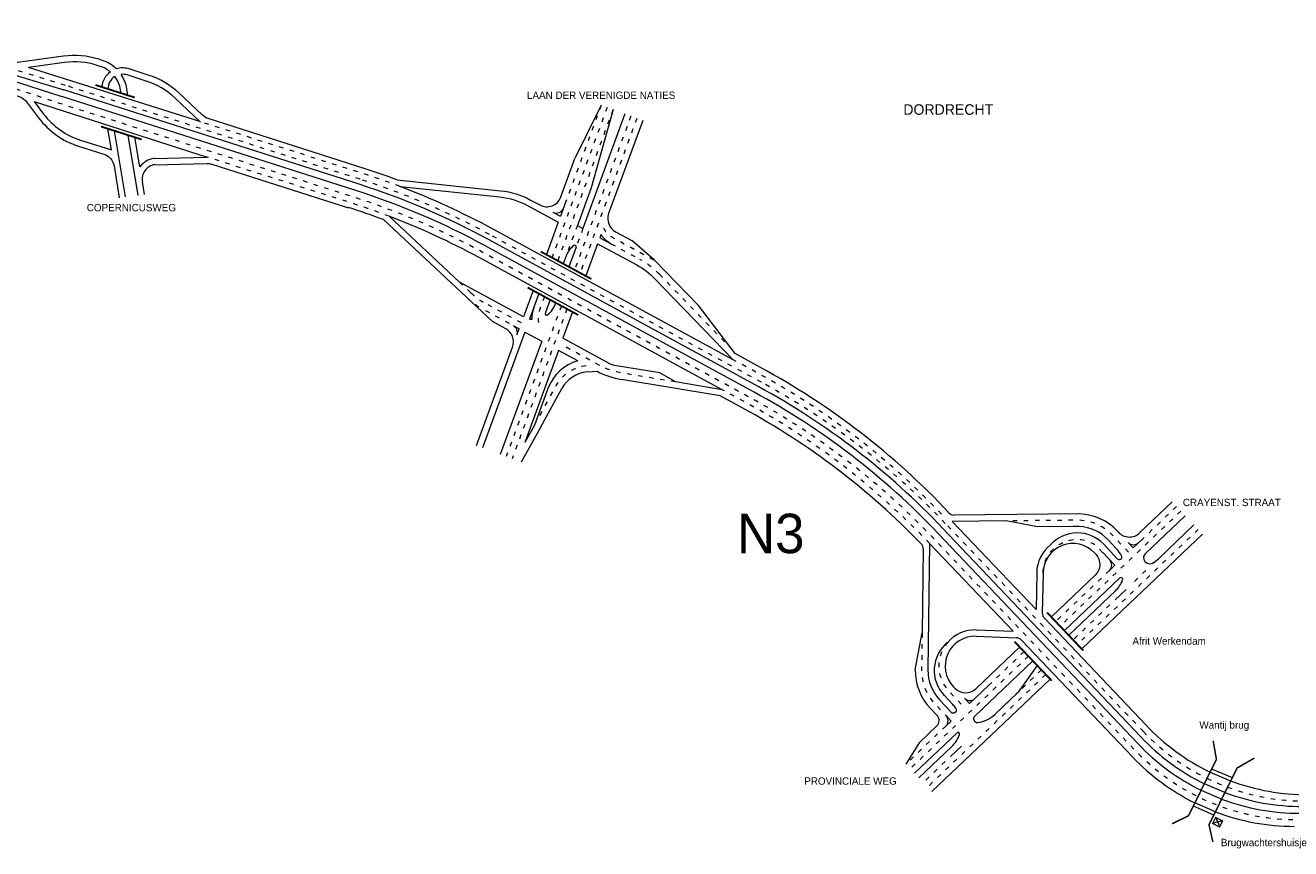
# Model space of a CAD drawing. Header units: metres. Extents: x 534 to 3459, y -2348 to -1406.
# Tile 3 of 7: x 2823 to 3163, y -1902 to -1681. Entities that reach past the tile are written whole.
import ezdxf

# ---------------------------------------------------------------- set-up
doc = ezdxf.new("R2010")
doc.units = ezdxf.units.M
doc.linetypes.add('ACAD_ISO03W100', pattern=[30, 12, -18])
for name, color, linetype, lineweight in [('deelstrepen', 8, 'ACAD_ISO03W100', 0), ('Kunstwerk', 7, 'Continuous', 0), ('RW-MARK', 7, 'Continuous', 0), ('Text', 7, 'Continuous', 0)]:
    doc.layers.add(name, color=color, linetype=linetype, lineweight=lineweight)

msp = doc.modelspace()

# ---------------------------------------------------------------- linework, layer by layer
at = {"layer": 'deelstrepen', "linetype": 'ACAD_ISO03W100', "ltscale": 0.1}
for p, q in [((2913.04, -1722.52), (2833.88, -1697.3)), ((2977.79, -1702.65), (2968.33, -1728.45)), ((2979.38, -1703.23), (2964.6, -1743.57)), ((2980.98, -1703.82), (2966.11, -1744.39)), ((2985.77, -1705.57), (2970.64, -1746.85)), ((2987.37, -1706.16), (2972.15, -1747.67)), ((3020.82, -1777.02), (2947.82, -1737.35)), ((2980.48, -1739.85), (2988.19, -1744.04)), ((2967.1, -1756.51), (2952.28, -1796.96)), ((2955.78, -1762.71), (2946.09, -1757.44)), ((2968.61, -1757.33), (2953.88, -1797.55)), ((3132.33, -1810.39), (3123.42, -1818.87)), ((3123.44, -1870.82), (3070.24, -1814.9)), ((3133.5, -1811.62), (3101.06, -1842.49)), ((3138.17, -1816.53), (3105.73, -1847.4)), ((3114.31, -1827.53), (3099.89, -1841.25)), ((3124.1, -1827.58), (3120.23, -1831.27)), ((3114.43, -1836.78), (3104.56, -1846.17)), ((3092.57, -1850.56), (3060.8, -1880.79)), ((3091.4, -1849.33), (3081.82, -1858.45)), ((3097.24, -1855.47), (3065.47, -1885.7)), ((3096.07, -1854.24), (3083.5, -1866.21)), ((3070.35, -1869.36), (3059.63, -1879.55)), ((3070.2, -1878.86), (3064.3, -1884.47))]:
    msp.add_line(p, q, dxfattribs=at)
at = {"layer": 'deelstrepen', "linetype": 'ACAD_ISO03W100', "ltscale": 0.1, "flags": 128}
for points in [[(3232.6, -1894.55), (3164.73, -1894.55, -0.090262), (3143.59, -1890.7, -0.025047), (3138.08, -1888.31, -0.08775), (3121.25, -1875.91), (3067.11, -1818.99, 0.078307), (3017.69, -1781.1), (2945.82, -1742.05, 0.047368), (2911.04, -1727.22), (2832.33, -1702.14), (2795.65, -1690.04, -0.306108), (2768.26, -1654.61), (2762.14, -1559.13)], [(2833.88, -1697.3), (2799.89, -1686.78, -0.311161), (2778.82, -1660.04), (2775.9, -1614.33), (2774.11, -1586.41)], [(2923.79, -1724.46, 0.013339), (2913.71, -1720.95), (2872.15, -1707.71), (2870.04, -1707.04)], [(2920.86, -1732.45, 0.013807), (2910.52, -1728.84), (2872.01, -1716.57)], [(2978.41, -1735.54, 0.159152), (2980.84, -1738.11), (2992.16, -1744.26)], [(2962.58, -1754.05), (2961.26, -1757.63, 0.169601), (2961.2, -1761.78)], [(2997.8, -1776.95), (2985.3, -1774.88), (2983.5, -1774.58, -0.083575), (2977.22, -1772.42), (2966.94, -1766.84)], [(2959.89, -1788.56), (2965.74, -1777.87, -0.251362), (2973.9, -1772.55)], [(3069.2, -1812.41, 0.078307), (3019.79, -1774.52), (3013.25, -1770.97)], [(3066.02, -1820.31), (3065.87, -1820.16, 0.078307), (3016.88, -1782.6), (3010.3, -1779.02)], [(3119.45, -1822.65), (3115.25, -1818.19, 0.195988), (3106.26, -1814.08), (3104.49, -1814.08), (3086.56, -1814.24)], [(3096.48, -1828.19, -0.589781), (3110.61, -1820.7), (3114.39, -1824.71)], [(3063.99, -1844.31), (3063.85, -1854.22, 0.195988), (3067.46, -1863.42), (3070.42, -1866.53)], [(3070.86, -1846.85, 0.386905), (3071.15, -1859.9), (3075.49, -1864.46)]]:
    msp.add_lwpolyline(points, format="xyb", dxfattribs=at)
for points in [[(2971.4, -1734.91), (2968.41, -1743.05)], [(2972.91, -1735.73), (2971.06, -1740.78)]]:
    msp.add_lwpolyline(points, dxfattribs=at)
at = {"layer": 'deelstrepen', "linetype": 'ACAD_ISO03W100', "ltscale": 0.1}
msp.add_lwpolyline([(2956.37, -1761.09), (2946.9, -1755.95, -0.063792), (2942.78, -1752.97), (2939.73, -1750.11)], format="xyb", dxfattribs=at)
msp.add_lwpolyline([(2993.44, -1748.03), (3012.9, -1768.16)], dxfattribs=at)
for centre, radius, start, end in [((2852.33, -1913.08), 200, 61.4806, 72.3285), ((2977.83, -1763.11), 21.7, 44.0246, 61.4806), ((2956.45, -1738.37), 21.7, 226.8804, 241.4806), ((2925.33, -1952.75), 200, 43.5706, 61.4806), ((3166.91, -1829.46), 60, 223.5706, 243.9197), ((3166.91, -1829.46), 60, 243.9197, 249.6603), ((3166.91, -1829.46), 60, 249.6603, 270)]:
    msp.add_arc(centre, radius, start, end, dxfattribs=at)
at = {"layer": 'Kunstwerk'}
for p, q in [((3141.74, -1880.78), (3147.27, -1883.14)), ((3142.36, -1893.28), (3136.86, -1890.87))]:
    msp.add_line(p, q, dxfattribs=at)
for points, const_width in [([(2841.99, -1697.21), (2852.52, -1700.57)], 0.5), ([(2843.47, -1708.36), (2854.39, -1711.84)], 0.5), ([(2961.58, -1741.93), (2975.17, -1749.31)], 0.5), ([(2958.05, -1751.59), (2971.63, -1758.97)], 0.5), ([(3107.3, -1849.08), (3097.57, -1838.85)], 0.5), ([(3098.81, -1857.16), (3088.81, -1846.64)], 0.5), ([(3142.17, -1873.29), (3143.05, -1878.26), (3135.55, -1893.4), (3131.12, -1895.58)], 0.4), ([(3142.1, -1900.45), (3141.05, -1895.82), (3148.59, -1880.6), (3153.27, -1877.92)], 0.4)]:
    msp.add_lwpolyline(points, dxfattribs=dict(at, const_width=const_width))
at = {"layer": 'RW-MARK'}
for p, q in [((2797.43, -1688.81), (2832.91, -1700.33)), ((2798.53, -1688.02), (2833.49, -1698.49)), ((2870.04, -1707.04), (2824, -1692.48)), ((2912.81, -1723.86), (2833.49, -1698.49)), ((2848.88, -1699.41), (2848.73, -1698.52)), ((2850.7, -1699.99), (2850.4, -1698.24)), ((2825.53, -1701.67), (2872.01, -1716.57)), ((2911.91, -1725.55), (2832.91, -1700.33)), ((2977.79, -1702.65), (2970.73, -1716.96)), ((2984.17, -1704.99), (2972.91, -1735.73)), ((2980.98, -1703.82), (2975.1, -1724.81)), ((2846.24, -1714.65), (2845.29, -1708.94)), ((2850.07, -1727.26), (2847.11, -1709.52)), ((2853.45, -1726.85), (2850.75, -1710.68)), ((2853.89, -1719.19), (2852.57, -1711.26)), ((2855.14, -1726.65), (2854.56, -1723.2)), ((2975.1, -1724.81), (2971.4, -1734.91)), ((2968.33, -1728.45), (2966.87, -1732.45)), ((2964.83, -1731.35), (2966.87, -1732.45)), ((2966.28, -1734.07), (2963.09, -1742.75)), ((2971.4, -1734.91), (2972.91, -1735.73)), ((3020.14, -1778.25), (2947.58, -1738.73)), ((2976.85, -1739.81), (2973.66, -1748.49)), ((2977.73, -1737.39), (2977.44, -1738.2)), ((2977.44, -1738.2), (2980.48, -1739.85)), ((2992.16, -1744.26), (2986.02, -1738.99)), ((3018.9, -1779.68), (2946.68, -1740.39)), ((2968.41, -1743.05), (2967.62, -1745.21)), ((2971.06, -1740.78), (2969.13, -1746.03)), ((2959.56, -1752.41), (2956.96, -1759.48)), ((2961.07, -1753.23), (2958.57, -1760.05)), ((2964.09, -1754.87), (2962.86, -1758.21)), ((3013.79, -1769.33), (3003.92, -1756.43)), ((2970.12, -1758.15), (2967.53, -1765.22)), ((2957.29, -1763.53), (2945.9, -1794.62)), ((2954.26, -1761.88), (2955.78, -1762.71)), ((2955.19, -1764.33), (2955.78, -1762.71)), ((2957.29, -1763.53), (2961.82, -1765.99)), ((2961.82, -1765.99), (2950.69, -1796.38)), ((2966.35, -1768.45), (2957.28, -1793.2)), ((2971.53, -1771.26), (2966.35, -1768.45)), ((2967.15, -1768.74), (2967.11, -1768.86)), ((3020.6, -1773.03), (3013.79, -1769.33)), ((2974.04, -1774.25), (2976.7, -1774.07)), ((2997.8, -1776.95), (2993.58, -1774.53)), ((2963.51, -1778.69), (2959.89, -1788.56)), ((2961.49, -1789.14), (2967.24, -1778.67)), ((3015.84, -1783.96), (3009.75, -1780.65)), ((2961.49, -1789.14), (2956.27, -1798.43)), ((2959.89, -1788.56), (2957.28, -1793.2)), ((3131.16, -1809.16), (3122.43, -1817.47)), ((3094.6, -1838.05), (3072.07, -1814.37)), ((3094.99, -1815.87), (3086.56, -1814.24)), ((3134.67, -1812.85), (3124, -1823)), ((3121.99, -1874.09), (3068.3, -1817.59)), ((3122.73, -1872.25), (3069.51, -1816.19)), ((3139.34, -1817.77), (3106.9, -1848.63)), ((3116.49, -1817.02), (3116.76, -1817.31)), ((3137, -1815.31), (3127.46, -1824.39)), ((3066.02, -1820.3), (3065.55, -1854.24)), ((3088.46, -1843.89), (3066.02, -1820.3)), ((3112.77, -1820.52), (3116.43, -1824.4)), ((3114.01, -1819.35), (3116.25, -1821.73)), ((3119.32, -1820.01), (3120.7, -1821.45)), ((3120.7, -1821.45), (3123.42, -1818.87)), ((3064.3, -1821.8), (3063.99, -1844.31)), ((3110.3, -1822.85), (3110.63, -1823.2)), ((3115.75, -1826.16), (3112.5, -1822.71)), ((3094.78, -1828.16), (3094.6, -1838.05)), ((3096.48, -1828.19), (3096.28, -1838.98)), ((3114.31, -1827.53), (3115.75, -1826.16)), ((3117.05, -1829.6), (3102.22, -1843.71)), ((3115.94, -1833.01), (3103.39, -1844.94)), ((3118.78, -1832.65), (3115.88, -1835.4)), ((3124.16, -1869.12), (3096.83, -1840.39)), ((3062.15, -1854.19), (3063.99, -1844.31)), ((3078.48, -1845.22), (3089.32, -1845.63)), ((3078.54, -1843.52), (3088.46, -1843.89)), ((3090.23, -1848.1), (3078.45, -1859.31)), ((3120.53, -1877.6), (3090.7, -1846.25)), ((3093.73, -1851.79), (3078.13, -1866.64)), ((3094.89, -1853.03), (3089.78, -1860.22)), ((3098.41, -1856.7), (3066.64, -1886.93)), ((3072.38, -1858.73), (3072.8, -1859.16)), ((3076.72, -1863.29), (3081.82, -1858.45)), ((3068.69, -1862.25), (3071.84, -1865.56)), ((3069.92, -1861.07), (3072.25, -1863.52)), ((3075.34, -1861.84), (3076.72, -1863.29)), ((3089.78, -1860.22), (3083.5, -1866.21)), ((3066.23, -1864.59), (3068.02, -1866.47)), ((3070.35, -1869.36), (3071.8, -1867.98)), ((3071.8, -1867.98), (3070.42, -1866.53)), ((3073.39, -1871.14), (3061.96, -1882.01)), ((3067.95, -1869.3), (3063.2, -1873.81)), ((3063.2, -1873.81), (3059.63, -1879.55)), ((3071.97, -1874.83), (3063.13, -1883.24)), ((3074.54, -1874.72), (3071.65, -1877.48)), ((3141.35, -1881.7), (3146.87, -1884.06)), ((3145.33, -1887.17), (3139.81, -1884.8)), ((3138.94, -1886.56), (3144.46, -1888.95)), ((3142.76, -1892.36), (3137.26, -1889.96)), ((3144.42, -1894.9), (3142.17, -1895.38)), ((3143.84, -1896.15), (3142.94, -1894.05))]:
    msp.add_line(p, q, dxfattribs=at)
for points in [[(2843.78, -1690.59), (2842.91, -1690.31, 0.111284), (2833.41, -1689.48), (2821.02, -1691.16, -0.109208), (2819.3, -1691.02), (2801.51, -1685.51)], [(2794.04, -1691.29), (2821.51, -1700.34, -0.152553), (2823.45, -1701.73), (2826.7, -1706.03, 0.155073), (2837.42, -1713.62), (2844.23, -1715.79, -0.281431), (2846.96, -1718.95), (2848.38, -1727.46)], [(2843.27, -1692.21), (2842.4, -1691.93, 0.111284), (2833.64, -1691.17), (2824, -1692.48)], [(2870.18, -1707.17), (2863.28, -1700.65, 0.112416), (2855.62, -1696.15), (2850.52, -1694.52)], [(2914.42, -1719.7), (2872.24, -1706.23, -0.112245), (2870.71, -1705.33), (2864.44, -1699.42, 0.112416), (2856.14, -1694.53), (2851.04, -1692.9)], [(2825.53, -1701.67), (2828.05, -1705, 0.155073), (2837.94, -1712.01), (2846.24, -1714.65)], [(2988.96, -1706.74), (2979.81, -1731.73, 0.371915), (2981.65, -1736.62), (2986.02, -1738.99)], [(2857.85, -1718.6), (2871.9, -1718.27, -0.083018), (2873.21, -1718.46), (2909.94, -1730.15)], [(2923.03, -1722.67), (2950.77, -1725.59, -0.098562), (2958.86, -1728.1), (2961.29, -1729.42, 0.457816), (2966.95, -1727.28), (2970.73, -1716.96)], [(2923.78, -1724.46), (2950.59, -1727.28, -0.098562), (2958.05, -1729.6), (2966.28, -1734.07)], [(2944.3, -1794.04), (2954, -1767.56, 0.371915), (2952.16, -1762.67), (2948.57, -1760.72), (2919.35, -1733.36)], [(2976.85, -1739.81), (2987.38, -1745.53, -0.076314), (2992.21, -1749.21), (3013.24, -1770.96)], [(2993.58, -1774.53), (2981.4, -1772.51, -0.083575), (2980.14, -1772.08), (2967.53, -1765.22)], [(3116.49, -1817.02, 0.195988), (3106.33, -1812.38), (3072.62, -1812.69)], [(3114.01, -1819.35, 0.195988), (3106.19, -1815.78), (3104.5, -1815.78), (3094.99, -1815.87)], [(3110.63, -1823.2, -0.412695), (3110.47, -1828.84), (3098.72, -1840.03)]]:
    msp.add_lwpolyline(points, format="xyb", dxfattribs=at)
for points in [[(2857.7, -1716.9), (2872.01, -1716.57)], [(2939.73, -1750.11), (2920.86, -1732.45)], [(2992.16, -1744.26), (3003.92, -1756.43)], [(2956.96, -1759.48), (2939.73, -1750.11)], [(3009.75, -1780.65), (2983.22, -1776.26)], [(3010.3, -1779.02), (2997.8, -1776.95)], [(3086.56, -1814.24), (3072.07, -1814.37)]]:
    msp.add_lwpolyline(points, dxfattribs=at)
at = {"layer": 'RW-MARK', "flags": 128}
for points in [[(3013.24, -1770.96), (2948.63, -1735.86, 0.033928), (2923.78, -1724.46)], [(3010.3, -1779.02), (2945.01, -1743.54, 0.033539), (2920.86, -1732.45, 0.033539)]]:
    msp.add_lwpolyline(points, format="xyb", dxfattribs=at)
at = {"layer": 'RW-MARK', "const_width": 0.339, "flags": 128}
msp.add_lwpolyline([(3142.03, -1895.46), (3143.89, -1896.42), (3144.7, -1894.83), (3142.84, -1893.87)], close=True, dxfattribs=at)
at = {"layer": 'RW-MARK'}
for centre, radius, start, end in [((2840.84, -1699.83), 8, 49.9995, 72.3251), ((2840.84, -1699.83), 9.7, 45.6985, 72.3251), ((2849.3, -1698.33), 5.7, 125.7021, 174.0056), ((2849.3, -1698.33), 4, 122.2151, 179.093), ((2840.84, -1699.83), 8, 9.4554, 37.6235), ((2849.3, -1698.33), 5.7, 72.3251, 107.2881), ((2849.3, -1698.33), 4, 72.3251, 96.6064), ((2840.84, -1699.83), 9.7, 9.4554, 34.3486), ((2858.51, -1722.54), 5.7, 98.1074, 144.0234), ((2858.51, -1722.54), 4, 99.4224, 189.4554), ((2853.57, -1910.22), 200, 69.6788, 72.2864), ((2851.11, -1916.08), 200, 61.4528, 72.3007), ((2851.9, -1914.36), 200, 61.4206, 72.2684), ((2849.24, -1920.67), 200, 69.4786, 72.3285), ((2965.79, -1729.59), 2, 241.4806, 339.8769), ((2984.3, -1732.82), 8, 214.7773, 241.4806), ((2974.05, -1745.12), 6, 126.9417, 159.8769), ((2970.68, -1740.64), 0.4, 339.8769, 126.9417), ((2967.18, -1759.8), 8, 159.8769, 182.495), ((2959.76, -1754.17), 6, 307.1432, 345.4875), ((2959.76, -1754.17), 6, 258.5039, 264.5053), ((2963.14, -1758.64), 0.4, 163.9634, 307.1432), ((2967.18, -1759.8), 4.6, 159.8769, 163.9634), ((2953.31, -1763.64), 2, 339.8769, 61.4806), ((2974.77, -1782.82), 12, 105.7007, 159.8769), ((2986.77, -1754.85), 21.7, 242.3684, 260.5903), ((2924.3, -1950.26), 201.7, 43.2475, 61.4806), ((2974.77, -1782.82), 8.6, 94.8699, 151.3085), ((2923.33, -1955.37), 200, 43.5428, 61.4528), ((2924.46, -1953.88), 200, 43.5106, 61.4206), ((2921.16, -1958.2), 198.3, 44.0277, 61.4806), ((3072.67, -1810.69), 2, 223.2475, 267.6283), ((3105.72, -1827.16), 9.69, 43.2735, 137.9991), ((3119.67, -1814.57), 4, 223.2735, 313.5706), ((3062.3, -1821.77), 2, 359.2158, 44.0277), ((3104.47, -1828.33), 9.7, 127.8803, 178.9769), ((3104.47, -1828.33), 8, 43.2735, 178.9769), ((3120.77, -1818.63), 2, 223.5706, 313.5706), ((3112.93, -1826.08), 2, 313.5706, 43.2735), ((3110.42, -1827.21), 8, 26.7905, 43.2735), ((3116.94, -1823.92), 0.7, 223.2735, 26.7905), ((3125.1, -1824.16), 1.6, 133.5706, 299.5345), ((3121.94, -1818.59), 8, 299.5345, 313.5706), ((3110.42, -1827.21), 8, 313.5706, 338.4411), ((3117.4, -1829.97), 0.5, 338.4411, 133.5706), ((3098.28, -1839.02), 2, 178.9769, 223.5706), ((3078.18, -1853.22), 8, 87.8672, 223.5706), ((3078.18, -1853.22), 9.7, 87.8672, 138.9638), ((3076.94, -1854.4), 9.69, 128.845, 223.5706), ((3089.25, -1847.62), 2, 43.5706, 87.8672), ((3076.94, -1854.4), 14.79, 179.2158, 223.5706), ((3076.94, -1854.4), 11.39, 179.2158, 223.5706), ((3075.69, -1856.41), 4, 223.5706, 313.5706), ((3076.79, -1860.46), 2, 223.5706, 313.5706), ((3072.42, -1865.01), 0.8, 223.5706, 34.0103), ((3066.45, -1869.04), 8, 34.0103, 43.5706), ((3066.57, -1867.85), 2, 313.5706, 43.5706), ((3068.97, -1867.91), 2, 313.5706, 43.5706), ((3078.82, -1867.36), 1, 133.5706, 276.8225), ((3077.98, -1860.41), 8, 276.8225, 313.5706), ((3167.63, -1827.77), 60, 223.5706, 244.0162), ((3066.45, -1869.04), 8, 313.5706, 341.6659), ((3073.67, -1871.43), 0.4, 341.6659, 133.5706), ((3166.25, -1830.94), 60, 223.5106, 243.859), ((3165.48, -1832.75), 60, 223.5428, 243.7442), ((3164, -1836.25), 60, 223.5706, 243.5337), ((3167.63, -1827.77), 60, 249.7573, 270), ((3165.48, -1832.75), 60, 249.4838, 269.9722), ((3166.25, -1830.94), 60, 249.5993, 269.9399), ((3164, -1836.25), 60, 249.2723, 270)]:
    msp.add_arc(centre, radius, start, end, dxfattribs=at)

# ---------------------------------------------------------------- texts
at = {"layer": 'Text'}
for s, height, p in [('LAAN DER VERENIGDE NATIES', 1.9781, (2957.87, -1700.95)), ('DORDRECHT', 2.826, (3058.96, -1705.21)), ('COPERNICUSWEG', 1.9781, (2839.64, -1731.12)), ('CRAYENST. STRAAT', 1.9781, (3134.03, -1810.28)), ('N3', 10.597, (3014.29, -1822.91)), ('Afrit Werkendam', 1.9781, (3120.5, -1847.48)), ('Wantij brug', 1.9781, (3138.47, -1870.03)), ('PROVINCIALE WEG', 1.9781, (3032.34, -1885.08)), ('Brugwachtershuisje', 1.9781, (3144.25, -1901.58))]:
    msp.add_text(s, height=height, dxfattribs=at).set_placement(p)

doc.saveas('drawing.dxf')
